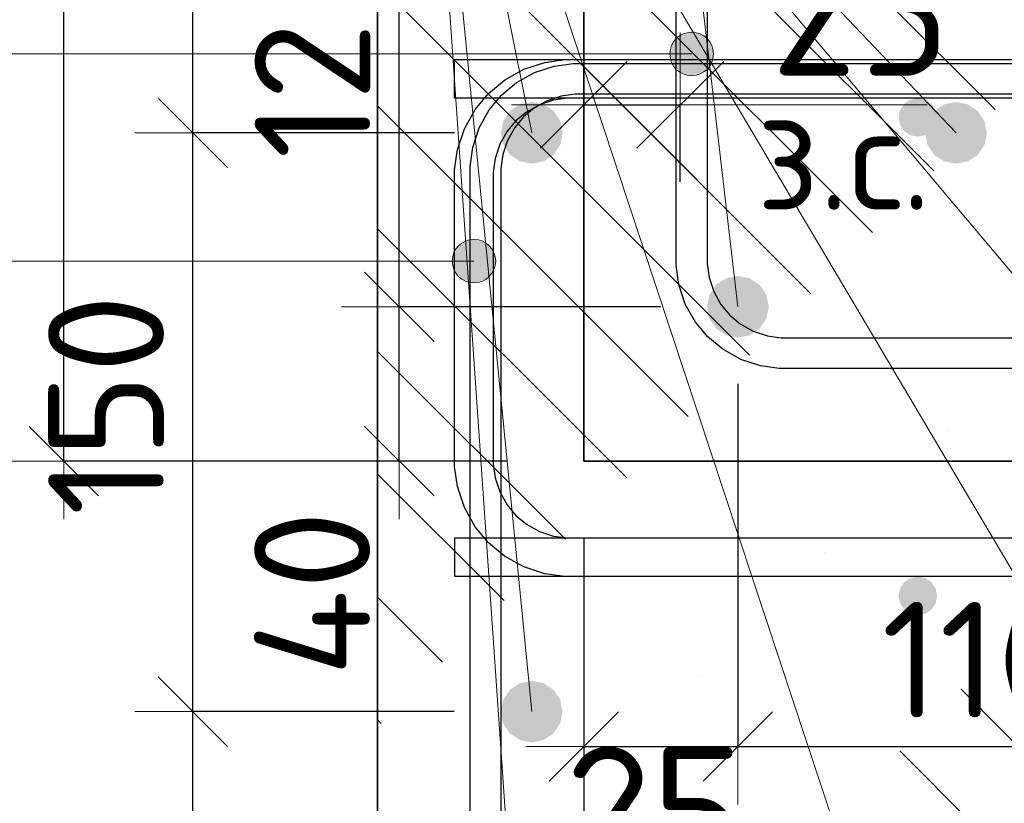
# Model space of a CAD drawing. Header units: metres. Extents: x -38 to 97, y -15 to 21.
# Tile 23 of 118: x 72.026 to 72.281, y 2.095 to 2.298. Entities that reach past the tile are written whole.
import ezdxf

# ---------------------------------------------------------------- set-up
doc = ezdxf.new("R2010")
doc.units = ezdxf.units.M
doc.header["$PDMODE"] = 65
for name, color, linetype, lineweight in [('XR$3$Арм.стержн. Хомут', 240, 'Continuous', 35), ('XR$3$Арм.стержн.горизонт. 1', 180, 'Continuous', 35), ('XR$3$Размерная линия (1)', 7, 'Continuous', 13), ('XR$3$Размерная линия_ общее', 7, 'Continuous', 13), ('XR$5$Арм. стержнями верхней зоны', 180, 'Continuous', 35), ('XR$5$Арм. стержнями нижней зоны', 180, 'Continuous', 35), ('XR$5$Арм.стержн. Арматура края', 96, 'Continuous', 35), ('XR$5$Арм.стержн. Хомут', 240, 'Continuous', 35), ('XR$5$Арм.стержн.горизонт. 1', 180, 'Continuous', 35), ('XR$5$Размерная линия (1)', 7, 'Continuous', 13), ('XR$5$Размерная линия_ общее', 7, 'Continuous', 13)]:
    doc.layers.add(name, color=color, linetype=linetype, lineweight=lineweight)
doc.styles.add('ISOCPEUR', font='txt')
doc.dimstyles.new('DIMSTYLE_11', dxfattribs={"dimtxt": 0.033, "dimasz": 0.0375, "dimexe": 0, "dimexo": 0, "dimgap": 0.0165, "dimtad": 2, "dimdec": 0, "dimlfac": 1000, "dimrnd": 1, "dimzin": 12, "dimdsep": 46, "dimtxsty": 'ISOCPEUR', "dimblk1": 'ALL_ML_STRICH', "dimblk2": 'ALL_ML_STRICH', "dimsah": 1, "dimcen": 0, "dimclrd": 7, "dimclre": 256, "dimclrt": 7, "dimadec": 0, "dimazin": 0, "dimtfac": 1, "dimtdec": 0, "dimtix": 1, "dimtmove": 2, "dimatfit": 3, "dimfxl": 0, "dimtvp": 1.2, "dimtzin": 0, "dimlwd": 0, "dimlwe": -3, "dimarcsym": 0})
doc.dimstyles.new('DIMSTYLE_23', dxfattribs={"dimtxt": 0.03, "dimasz": 0.03, "dimexe": 0, "dimexo": 0, "dimgap": 0.015, "dimtad": 2, "dimdec": 0, "dimlfac": 1000, "dimrnd": 5, "dimzin": 12, "dimdsep": 46, "dimtxsty": 'ISOCPEUR', "dimblk1": 'ALL_ML_STRICH', "dimblk2": 'ALL_ML_STRICH', "dimsah": 1, "dimcen": 0, "dimclrd": 7, "dimclre": 256, "dimclrt": 7, "dimadec": 0, "dimazin": 0, "dimtfac": 1, "dimtdec": 0, "dimtix": 1, "dimtmove": 2, "dimatfit": 3, "dimfxl": 0, "dimtvp": 1.2, "dimtzin": 0, "dimlwd": 0, "dimlwe": -3, "dimarcsym": 0})
doc.dimstyles.new('DIMSTYLE_24', dxfattribs={"dimtxt": 0.03, "dimasz": 0.03, "dimexe": 0, "dimexo": 0, "dimgap": 0.015, "dimtad": 2, "dimdec": 0, "dimlfac": 1000, "dimrnd": 5, "dimzin": 12, "dimdsep": 46, "dimtxsty": 'ISOCPEUR', "dimblk1": 'ALL_ML_STRICH', "dimblk2": 'ALL_ML_STRICH', "dimsah": 1, "dimcen": 0, "dimclrd": 7, "dimclre": 256, "dimclrt": 7, "dimadec": 0, "dimazin": 0, "dimtfac": 1, "dimtdec": 0, "dimtix": 1, "dimtmove": 2, "dimatfit": 3, "dimfxl": 0, "dimtzin": 0, "dimlwd": 0, "dimlwe": -3, "dimarcsym": 0})
doc.dimstyles.new('DIMSTYLE_32', dxfattribs={"dimtxt": 0.03, "dimasz": 0.03, "dimexe": 0, "dimexo": 0, "dimgap": 0.015, "dimtad": 0, "dimdec": 0, "dimlfac": 1000, "dimrnd": 5, "dimzin": 12, "dimdsep": 46, "dimtxsty": 'ISOCPEUR', "dimblk1": 'ALL_ML_STRICH', "dimblk2": 'ALL_ML_STRICH', "dimsah": 1, "dimcen": 0, "dimclrd": 7, "dimclre": 256, "dimclrt": 7, "dimadec": 0, "dimazin": 0, "dimtfac": 1, "dimtdec": 0, "dimtix": 1, "dimtmove": 2, "dimatfit": 3, "dimfxl": 0, "dimtvp": 1.2, "dimtzin": 0, "dimlwd": 0, "dimlwe": -3, "dimarcsym": 0})
pattern_1 = [(135, (0, 0), (-0.031819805, -0.031819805), [0.4, -0.05, 0, -0.05]), (135, (-0.01591, -0.01591), (-0.031819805, -0.031819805), [0.8, -0.1, 0.1, -0.1])]

# ---------------------------------------------------------------- blocks, each defined once
blk = doc.blocks.new('ALL_ML_STRICH')
at = {"color": 0, "linetype": 'ByBlock', "lineweight": -2}
for p, q in [((0, -0.5), (0, 0.5)), ((-0.3, -0.3), (0.3, 0.3)), ((-1, 0), (0.5, 0))]:
    blk.add_line(p, q, dxfattribs=at)
blk = doc.blocks.new('*D237')
at = {"layer": 'DEFPOINTS', "color": 7, "linetype": 'Continuous', "lineweight": 13, "transparency": 33554687}
for p in [(72.17211, 2.18403), (72.47211, 2.18403), (72.17211, 2.03505)]:
    blk.add_point(p, dxfattribs=at)
at = {"layer": 'XR$3$Размерная линия (1)', "color": 9, "linetype": 'Continuous', "lineweight": -2, "true_color": 0xc7c7c7, "transparency": 33554687}
for p, q in [((72.17211, 2.16403), (72.17211, 2.03505)), ((72.47211, 2.16403), (72.47211, 2.03505))]:
    blk.add_line(p, q, dxfattribs=at)
at = {"layer": 'XR$3$Размерная линия (1)', "color": 7, "linetype": 'Continuous', "lineweight": -2, "transparency": 33554687}
blk.add_line((72.17211, 2.03505), (72.47211, 2.03505), dxfattribs=at)
at = {"layer": 'XR$3$Размерная линия (1)', "color": 7, "linetype": 'Continuous', "lineweight": 13, "transparency": 33554687, "xscale": 0.03, "yscale": 0.03, "zscale": 0.03, "rotation": 180}
blk.add_blockref('ALL_ML_STRICH', (72.17211, 2.03505), dxfattribs=at)
at = {"layer": 'XR$3$Размерная линия (1)', "color": 7, "linetype": 'Continuous', "lineweight": 13, "transparency": 33554687, "xscale": 0.03, "yscale": 0.03, "zscale": 0.03}
blk.add_blockref('ALL_ML_STRICH', (72.47211, 2.03505), dxfattribs=at)
at = {"layer": 'XR$3$Размерная линия (1)', "color": 7, "linetype": 'Continuous', "lineweight": 13, "transparency": 33554687, "insert": (72.32361, 2.05755), "char_height": 0.03, "width": 0.09, "attachment_point": 5, "style": 'ISOCPEUR'}
blk.add_mtext('\\A1;{300}', dxfattribs=at)
blk = doc.blocks.new('*D238')
at = {"layer": 'DEFPOINTS', "color": 7, "linetype": 'Continuous', "lineweight": 13, "transparency": 33554687}
for p in [(72.21203, 2.22403), (72.17211, 2.18403), (72.17211, 2.11005)]:
    blk.add_point(p, dxfattribs=at)
at = {"layer": 'XR$3$Размерная линия (1)', "color": 9, "linetype": 'Continuous', "lineweight": -2, "true_color": 0xc7c7c7, "transparency": 33554687}
for p, q in [((72.21203, 2.20403), (72.21203, 2.11005)), ((72.17211, 2.16403), (72.17211, 2.11005))]:
    blk.add_line(p, q, dxfattribs=at)
at = {"layer": 'XR$3$Размерная линия (1)', "color": 7, "linetype": 'Continuous', "lineweight": -2, "transparency": 33554687}
blk.add_line((72.17211, 2.11005), (72.21203, 2.11005), dxfattribs=at)
at = {"layer": 'XR$3$Размерная линия (1)', "color": 7, "linetype": 'Continuous', "lineweight": 13, "transparency": 33554687, "xscale": 0.03, "yscale": 0.03, "zscale": 0.03, "rotation": 180}
blk.add_blockref('ALL_ML_STRICH', (72.17211, 2.11005), dxfattribs=at)
at = {"layer": 'XR$3$Размерная линия (1)', "color": 7, "linetype": 'Continuous', "lineweight": 13, "transparency": 33554687, "xscale": 0.03, "yscale": 0.03, "zscale": 0.03}
blk.add_blockref('ALL_ML_STRICH', (72.21203, 2.11005), dxfattribs=at)
at = {"layer": 'XR$3$Размерная линия (1)', "color": 7, "linetype": 'Continuous', "lineweight": 13, "transparency": 33554687, "insert": (72.2222, 2.06933), "char_height": 0.03, "width": 0.06, "attachment_point": 5, "style": 'ISOCPEUR'}
blk.add_mtext('\\A1;{40}', dxfattribs=at)
blk = doc.blocks.new('*D239')
at = {"layer": 'DEFPOINTS', "color": 7, "linetype": 'Continuous', "lineweight": 13, "transparency": 33554687}
for p in [(72.21203, 2.22403), (72.32203, 2.22403), (72.21203, 2.11005)]:
    blk.add_point(p, dxfattribs=at)
at = {"layer": 'XR$3$Размерная линия (1)', "color": 9, "linetype": 'Continuous', "lineweight": -2, "true_color": 0xc7c7c7, "transparency": 33554687}
for p, q in [((72.21203, 2.20403), (72.21203, 2.11005)), ((72.32203, 2.20403), (72.32203, 2.11005))]:
    blk.add_line(p, q, dxfattribs=at)
at = {"layer": 'XR$3$Размерная линия (1)', "color": 7, "linetype": 'Continuous', "lineweight": -2, "transparency": 33554687}
blk.add_line((72.21203, 2.11005), (72.32203, 2.11005), dxfattribs=at)
at = {"layer": 'XR$3$Размерная линия (1)', "color": 7, "linetype": 'Continuous', "lineweight": 13, "transparency": 33554687, "xscale": 0.03, "yscale": 0.03, "zscale": 0.03, "rotation": 180}
blk.add_blockref('ALL_ML_STRICH', (72.21203, 2.11005), dxfattribs=at)
at = {"layer": 'XR$3$Размерная линия (1)', "color": 7, "linetype": 'Continuous', "lineweight": 13, "transparency": 33554687, "xscale": 0.03, "yscale": 0.03, "zscale": 0.03}
blk.add_blockref('ALL_ML_STRICH', (72.32203, 2.11005), dxfattribs=at)
at = {"layer": 'XR$3$Размерная линия (1)', "color": 7, "linetype": 'Continuous', "lineweight": 13, "transparency": 33554687, "insert": (72.27453, 2.13255), "char_height": 0.03, "width": 0.09, "attachment_point": 5, "style": 'ISOCPEUR'}
blk.add_mtext('\\A1;{110}', dxfattribs=at)
blk = doc.blocks.new('*D242')
at = {"layer": 'DEFPOINTS', "color": 7, "linetype": 'Continuous', "lineweight": 13, "transparency": 33554687}
for p in [(72.17211, 2.2764), (72.17211, 2.24142), (72.19711, 2.23642)]:
    blk.add_point(p, dxfattribs=at)
at = {"layer": 'XR$3$Размерная линия_ общее', "color": 253, "linetype": 'Continuous', "lineweight": -2, "true_color": 0xa0a0a0, "transparency": 33554687}
for p, q in [((72.17211, 2.26142), (72.17211, 2.2764)), ((72.19711, 2.25642), (72.19711, 2.2764))]:
    blk.add_line(p, q, dxfattribs=at)
at = {"layer": 'XR$3$Размерная линия_ общее', "color": 7, "linetype": 'Continuous', "lineweight": -2, "transparency": 33554687}
blk.add_line((72.17211, 2.2764), (72.19711, 2.2764), dxfattribs=at)
at = {"layer": 'XR$3$Размерная линия_ общее', "color": 7, "linetype": 'Continuous', "lineweight": 13, "transparency": 33554687, "xscale": 0.0375, "yscale": 0.0375, "zscale": 0.0375, "rotation": 180}
blk.add_blockref('ALL_ML_STRICH', (72.17211, 2.2764), dxfattribs=at)
at = {"layer": 'XR$3$Размерная линия_ общее', "color": 7, "linetype": 'Continuous', "lineweight": 13, "transparency": 33554687, "xscale": 0.0375, "yscale": 0.0375, "zscale": 0.0375}
blk.add_blockref('ALL_ML_STRICH', (72.19711, 2.2764), dxfattribs=at)
at = {"layer": 'XR$3$Размерная линия_ общее', "color": 7, "linetype": 'Continuous', "lineweight": 13, "transparency": 33554687, "insert": (72.24383, 2.3004), "char_height": 0.033, "width": 0.066, "attachment_point": 5, "style": 'ISOCPEUR'}
blk.add_mtext('\\A1;{25}', dxfattribs=at)
at = {"layer": 'XR$3$Размерная линия_ общее', "color": 7, "linetype": 'Continuous', "lineweight": 13, "transparency": 33554687, "insert": (72.21688, 2.27619), "char_height": 0.027, "width": 0.00135, "attachment_point": 1, "line_spacing_factor": 0.60241, "style": 'ISOCPEUR'}
blk.add_mtext('з.с.', dxfattribs=at)
blk = doc.blocks.new('*D243')
at = {"layer": 'DEFPOINTS', "color": 7, "linetype": 'Continuous', "lineweight": 13, "transparency": 33554687}
for p in [(72.21203, 2.22403), (72.12431, 2.18403), (72.17211, 2.18403)]:
    blk.add_point(p, dxfattribs=at)
at = {"layer": 'XR$3$Размерная линия (1)', "color": 9, "linetype": 'Continuous', "lineweight": -2, "true_color": 0xc7c7c7, "transparency": 33554687}
for p, q in [((72.19203, 2.22403), (72.12431, 2.22403)), ((72.15211, 2.18403), (72.12431, 2.18403))]:
    blk.add_line(p, q, dxfattribs=at)
at = {"layer": 'XR$3$Размерная линия (1)', "color": 7, "linetype": 'Continuous', "lineweight": -2, "transparency": 33554687}
blk.add_line((72.12431, 2.18403), (72.12431, 2.22403), dxfattribs=at)
at = {"layer": 'XR$3$Размерная линия (1)', "color": 7, "linetype": 'Continuous', "lineweight": 13, "transparency": 33554687, "xscale": 0.03, "yscale": 0.03, "zscale": 0.03}
for p, rotation in [((72.12431, 2.22403), 90), ((72.12431, 2.18403), 270)]:
    blk.add_blockref('ALL_ML_STRICH', p, dxfattribs=dict(at, rotation=rotation))
at = {"layer": 'XR$3$Размерная линия (1)', "color": 7, "linetype": 'Continuous', "lineweight": 13, "transparency": 33554687, "insert": (72.10172, 2.14972), "char_height": 0.03, "width": 0.06, "attachment_point": 5, "rotation": 90, "style": 'ISOCPEUR'}
blk.add_mtext('\\A1;{40}', dxfattribs=at)
blk = doc.blocks.new('*D244')
at = {"layer": 'DEFPOINTS', "color": 7, "linetype": 'Continuous', "lineweight": 13, "transparency": 33554687}
for p in [(72.21203, 2.34903), (72.12431, 2.22403), (72.21203, 2.22403)]:
    blk.add_point(p, dxfattribs=at)
at = {"layer": 'XR$3$Размерная линия (1)', "color": 9, "linetype": 'Continuous', "lineweight": -2, "true_color": 0xc7c7c7, "transparency": 33554687}
for p, q in [((72.19203, 2.34903), (72.12431, 2.34903)), ((72.19203, 2.22403), (72.12431, 2.22403))]:
    blk.add_line(p, q, dxfattribs=at)
at = {"layer": 'XR$3$Размерная линия (1)', "color": 7, "linetype": 'Continuous', "lineweight": -2, "transparency": 33554687}
blk.add_line((72.12431, 2.22403), (72.12431, 2.34903), dxfattribs=at)
at = {"layer": 'XR$3$Размерная линия (1)', "color": 7, "linetype": 'Continuous', "lineweight": 13, "transparency": 33554687, "xscale": 0.03, "yscale": 0.03, "zscale": 0.03}
for p, rotation in [((72.12431, 2.34903), 90), ((72.12431, 2.22403), 270)]:
    blk.add_blockref('ALL_ML_STRICH', p, dxfattribs=dict(at, rotation=rotation))
at = {"layer": 'XR$3$Размерная линия (1)', "color": 7, "linetype": 'Continuous', "lineweight": 13, "transparency": 33554687, "insert": (72.10181, 2.29103), "char_height": 0.03, "width": 0.09, "attachment_point": 5, "rotation": 90, "style": 'ISOCPEUR'}
blk.add_mtext('\\A1;{125}', dxfattribs=at)
blk = doc.blocks.new('*D247')
at = {"layer": 'DEFPOINTS', "color": 7, "linetype": 'Continuous', "lineweight": 13, "transparency": 33554687}
for p in [(72.17211, 2.54403), (72.03736, 2.18403), (72.17211, 2.18403)]:
    blk.add_point(p, dxfattribs=at)
at = {"layer": 'XR$3$Размерная линия (1)', "color": 9, "linetype": 'Continuous', "lineweight": -2, "true_color": 0xc7c7c7, "transparency": 33554687}
for p, q in [((72.15211, 2.54403), (72.03736, 2.54403)), ((72.15211, 2.18403), (72.03736, 2.18403))]:
    blk.add_line(p, q, dxfattribs=at)
at = {"layer": 'XR$3$Размерная линия (1)', "color": 7, "linetype": 'Continuous', "lineweight": -2, "transparency": 33554687}
blk.add_line((72.03736, 2.18403), (72.03736, 2.54403), dxfattribs=at)
at = {"layer": 'XR$3$Размерная линия (1)', "color": 7, "linetype": 'Continuous', "lineweight": 13, "transparency": 33554687, "xscale": 0.03, "yscale": 0.03, "zscale": 0.03}
for p, rotation in [((72.03736, 2.54403), 90), ((72.03736, 2.18403), 270)]:
    blk.add_blockref('ALL_ML_STRICH', p, dxfattribs=dict(at, rotation=rotation))
at = {"layer": 'XR$3$Размерная линия (1)', "color": 7, "linetype": 'Continuous', "lineweight": 13, "transparency": 33554687, "insert": (72.01486, 2.36553), "char_height": 0.03, "width": 0.09, "attachment_point": 5, "rotation": 90, "style": 'ISOCPEUR'}
blk.add_mtext('\\A1;{360}', dxfattribs=at)
blk = doc.blocks.new('*D603')
at = {"layer": 'DEFPOINTS', "color": 7, "linetype": 'Continuous', "lineweight": 13, "transparency": 33554687}
for p in [(72.11861, 2.31411), (71.98386, 1.95411), (72.11861, 1.95411)]:
    blk.add_point(p, dxfattribs=at)
at = {"layer": 'XR$5$Размерная линия (1)', "color": 9, "linetype": 'Continuous', "lineweight": -2, "true_color": 0xc7c7c7, "transparency": 33554687}
for p, q in [((72.09861, 2.31411), (71.98386, 2.31411)), ((72.09861, 1.95411), (71.98386, 1.95411))]:
    blk.add_line(p, q, dxfattribs=at)
at = {"layer": 'XR$5$Размерная линия (1)', "color": 7, "linetype": 'Continuous', "lineweight": -2, "transparency": 33554687}
blk.add_line((71.98386, 1.95411), (71.98386, 2.31411), dxfattribs=at)
at = {"layer": 'XR$5$Размерная линия (1)', "color": 7, "linetype": 'Continuous', "lineweight": 13, "transparency": 33554687, "xscale": 0.03, "yscale": 0.03, "zscale": 0.03}
for p, rotation in [((71.98386, 2.31411), 90), ((71.98386, 1.95411), 270)]:
    blk.add_blockref('ALL_ML_STRICH', p, dxfattribs=dict(at, rotation=rotation))
at = {"layer": 'XR$5$Размерная линия (1)', "color": 7, "linetype": 'Continuous', "lineweight": 13, "transparency": 33554687, "insert": (71.96136, 2.13561), "char_height": 0.03, "width": 0.09, "attachment_point": 5, "rotation": 90, "style": 'ISOCPEUR'}
blk.add_mtext('\\A1;{360}', dxfattribs=at)
blk = doc.blocks.new('*D604')
at = {"layer": 'DEFPOINTS', "color": 7, "linetype": 'Continuous', "lineweight": 13, "transparency": 33554687}
for p in [(72.11868, 2.0695), (72.11868, 2.03451), (72.14368, 2.02951)]:
    blk.add_point(p, dxfattribs=at)
at = {"layer": 'XR$5$Размерная линия_ общее', "color": 253, "linetype": 'Continuous', "lineweight": -2, "true_color": 0xa0a0a0, "transparency": 33554687}
for p, q in [((72.11868, 2.05451), (72.11868, 2.0695)), ((72.14368, 2.04951), (72.14368, 2.0695))]:
    blk.add_line(p, q, dxfattribs=at)
at = {"layer": 'XR$5$Размерная линия_ общее', "color": 7, "linetype": 'Continuous', "lineweight": -2, "transparency": 33554687}
blk.add_line((72.11868, 2.0695), (72.14368, 2.0695), dxfattribs=at)
at = {"layer": 'XR$5$Размерная линия_ общее', "color": 7, "linetype": 'Continuous', "lineweight": 13, "transparency": 33554687, "xscale": 0.0375, "yscale": 0.0375, "zscale": 0.0375, "rotation": 180}
blk.add_blockref('ALL_ML_STRICH', (72.11868, 2.0695), dxfattribs=at)
at = {"layer": 'XR$5$Размерная линия_ общее', "color": 7, "linetype": 'Continuous', "lineweight": 13, "transparency": 33554687, "xscale": 0.0375, "yscale": 0.0375, "zscale": 0.0375}
blk.add_blockref('ALL_ML_STRICH', (72.14368, 2.0695), dxfattribs=at)
at = {"layer": 'XR$5$Размерная линия_ общее', "color": 7, "linetype": 'Continuous', "lineweight": 13, "transparency": 33554687, "insert": (72.19041, 2.0935), "char_height": 0.033, "width": 0.066, "attachment_point": 5, "style": 'ISOCPEUR'}
blk.add_mtext('\\A1;{25}', dxfattribs=at)
at = {"layer": 'XR$5$Размерная линия_ общее', "color": 7, "linetype": 'Continuous', "lineweight": 13, "transparency": 33554687, "insert": (72.16346, 2.06929), "char_height": 0.027, "width": 0.00135, "attachment_point": 1, "line_spacing_factor": 0.60241, "style": 'ISOCPEUR'}
blk.add_mtext('з.с.', dxfattribs=at)
blk = doc.blocks.new('*D637')
at = {"layer": 'DEFPOINTS', "color": 7, "linetype": 'Continuous', "lineweight": 13, "transparency": 33554687}
for p in [(72.15853, 2.11911), (72.07081, 1.99411), (72.15853, 1.99411)]:
    blk.add_point(p, dxfattribs=at)
at = {"layer": 'XR$5$Размерная линия (1)', "color": 9, "linetype": 'Continuous', "lineweight": -2, "true_color": 0xc7c7c7, "transparency": 33554687}
for p, q in [((72.13853, 2.11911), (72.07081, 2.11911)), ((72.13853, 1.99411), (72.07081, 1.99411))]:
    blk.add_line(p, q, dxfattribs=at)
at = {"layer": 'XR$5$Размерная линия (1)', "color": 7, "linetype": 'Continuous', "lineweight": -2, "transparency": 33554687}
blk.add_line((72.07081, 1.99411), (72.07081, 2.11911), dxfattribs=at)
at = {"layer": 'XR$5$Размерная линия (1)', "color": 7, "linetype": 'Continuous', "lineweight": 13, "transparency": 33554687, "xscale": 0.03, "yscale": 0.03, "zscale": 0.03}
for p, rotation in [((72.07081, 2.11911), 90), ((72.07081, 1.99411), 270)]:
    blk.add_blockref('ALL_ML_STRICH', p, dxfattribs=dict(at, rotation=rotation))
at = {"layer": 'XR$5$Размерная линия (1)', "color": 7, "linetype": 'Continuous', "lineweight": 13, "transparency": 33554687, "insert": (72.04831, 2.06111), "char_height": 0.03, "width": 0.09, "attachment_point": 5, "rotation": 90, "style": 'ISOCPEUR'}
blk.add_mtext('\\A1;{125}', dxfattribs=at)
blk = doc.blocks.new('*D638')
at = {"layer": 'DEFPOINTS', "color": 7, "linetype": 'Continuous', "lineweight": 13, "transparency": 33554687}
for p in [(72.15864, 2.26911), (72.07081, 2.11911), (72.15853, 2.11911)]:
    blk.add_point(p, dxfattribs=at)
at = {"layer": 'XR$5$Размерная линия (1)', "color": 9, "linetype": 'Continuous', "lineweight": -2, "true_color": 0xc7c7c7, "transparency": 33554687}
for p, q in [((72.13864, 2.26911), (72.07081, 2.26911)), ((72.13853, 2.11911), (72.07081, 2.11911))]:
    blk.add_line(p, q, dxfattribs=at)
at = {"layer": 'XR$5$Размерная линия (1)', "color": 7, "linetype": 'Continuous', "lineweight": -2, "transparency": 33554687}
blk.add_line((72.07081, 2.11911), (72.07081, 2.26911), dxfattribs=at)
at = {"layer": 'XR$5$Размерная линия (1)', "color": 7, "linetype": 'Continuous', "lineweight": 13, "transparency": 33554687, "xscale": 0.03, "yscale": 0.03, "zscale": 0.03}
for p, rotation in [((72.07081, 2.26911), 90), ((72.07081, 2.11911), 270)]:
    blk.add_blockref('ALL_ML_STRICH', p, dxfattribs=dict(at, rotation=rotation))
at = {"layer": 'XR$5$Размерная линия (1)', "color": 7, "linetype": 'Continuous', "lineweight": 13, "transparency": 33554687, "insert": (72.04831, 2.19861), "char_height": 0.03, "width": 0.09, "attachment_point": 5, "rotation": 90, "style": 'ISOCPEUR'}
blk.add_mtext('\\A1;{150}', dxfattribs=at)
blk = doc.blocks.new('*D639')
at = {"layer": 'DEFPOINTS', "color": 7, "linetype": 'Continuous', "lineweight": 13, "transparency": 33554687}
for p in [(72.11861, 2.31411), (72.07081, 2.26911), (72.15864, 2.26911)]:
    blk.add_point(p, dxfattribs=at)
at = {"layer": 'XR$5$Размерная линия (1)', "color": 9, "linetype": 'Continuous', "lineweight": -2, "true_color": 0xc7c7c7, "transparency": 33554687}
for p, q in [((72.09861, 2.31411), (72.07081, 2.31411)), ((72.13864, 2.26911), (72.07081, 2.26911))]:
    blk.add_line(p, q, dxfattribs=at)
at = {"layer": 'XR$5$Размерная линия (1)', "color": 7, "linetype": 'Continuous', "lineweight": -2, "transparency": 33554687}
blk.add_line((72.07081, 2.26911), (72.07081, 2.31411), dxfattribs=at)
at = {"layer": 'XR$5$Размерная линия (1)', "color": 7, "linetype": 'Continuous', "lineweight": 13, "transparency": 33554687, "xscale": 0.03, "yscale": 0.03, "zscale": 0.03}
for p, rotation in [((72.07081, 2.31411), 90), ((72.07081, 2.26911), 270)]:
    blk.add_blockref('ALL_ML_STRICH', p, dxfattribs=dict(at, rotation=rotation))
at = {"layer": 'XR$5$Размерная линия (1)', "color": 7, "linetype": 'Continuous', "lineweight": 13, "transparency": 33554687, "insert": (72.04807, 2.34984), "char_height": 0.03, "width": 0.06, "attachment_point": 5, "rotation": 90, "style": 'ISOCPEUR'}
blk.add_mtext('\\A1;{45}', dxfattribs=at)

msp = doc.modelspace()

# ---------------------------------------------------------------- hatches: boundary and pattern name
at = {"linetype": 'Continuous', "lineweight": 13, "transparency": 33554687}
h = msp.add_hatch(dxfattribs=at)
h.set_pattern_fill('__________540', scale=0.015, style=0, pattern_type=2)
h.set_pattern_definition(pattern_1)
h.paths.add_polyline_path([(72.47211, 2.54403), (72.17211, 2.54403), (72.17211, 2.18403), (72.47211, 2.18403)], flags=0)
h = msp.add_hatch(dxfattribs=at)
h.set_pattern_fill('__________540', scale=0.015, style=0, pattern_type=2)
h.set_pattern_definition(pattern_1)
h.paths.add_polyline_path([(72.11868, 2.31411), (72.11868, 2.11411), (72.59928, 2.11411), (72.59928, 2.31411)], flags=0)
h = msp.add_hatch(dxfattribs=at)
h.set_pattern_fill('__________540', scale=0.015, style=0, pattern_type=2)
h.set_pattern_definition(pattern_1)
h.paths.add_polyline_path([(72.41868, 2.11411), (72.11868, 2.11411), (72.11868, 1.95411), (72.41868, 1.95411)], flags=0)
at = {"layer": 'XR$3$Арм.стержн. Хомут', "linetype": 'Continuous', "lineweight": 13, "transparency": 33554687}
for points in [[(72.19523, 2.29237), (72.19726, 2.28472), (72.19726, 2.2944)], [(72.19726, 2.2944), (72.20007, 2.28393), (72.20007, 2.29518)], [(72.19726, 2.2944), (72.19726, 2.28472), (72.20007, 2.28393)], [(72.20007, 2.29518), (72.20007, 2.28393), (72.20288, 2.28472)], [(72.20007, 2.29518), (72.20288, 2.28472), (72.20288, 2.2944)], [(72.20288, 2.2944), (72.20288, 2.28472), (72.20491, 2.28675)], [(72.20288, 2.2944), (72.20491, 2.28675), (72.20491, 2.29237)], [(72.19523, 2.28675), (72.19523, 2.29237), (72.19445, 2.28956)], [(72.19523, 2.29237), (72.19523, 2.28675), (72.19726, 2.28472)], [(72.20491, 2.29237), (72.20491, 2.28675), (72.2057, 2.28956)]]:
    msp.add_hatch(color=7, dxfattribs=at).paths.add_polyline_path(points)
at = {"layer": 'XR$3$Арм.стержн.горизонт. 1', "linetype": 'Continuous', "lineweight": 50, "transparency": 33554687}
msp.add_hatch(color=7, dxfattribs=at).paths.add_polyline_path([(72.22003, 2.22403), (72.21942, 2.2271), (72.21769, 2.22969), (72.21509, 2.23142), (72.21203, 2.23203), (72.20897, 2.23142), (72.20638, 2.22969), (72.20464, 2.2271), (72.20403, 2.22403), (72.20464, 2.22097), (72.20638, 2.21838), (72.20897, 2.21664), (72.21203, 2.21603), (72.21509, 2.21664), (72.21769, 2.21838), (72.21942, 2.22097)])
at = {"layer": 'XR$5$Арм. стержнями верхней зоны', "linetype": 'Continuous', "lineweight": 50, "transparency": 33554687}
msp.add_hatch(color=4, dxfattribs=at).paths.add_polyline_path([(72.26368, 2.27311), (72.2633, 2.27502), (72.26222, 2.27665), (72.2606, 2.27773), (72.25868, 2.27811), (72.25677, 2.27773), (72.25515, 2.27665), (72.25406, 2.27502), (72.25368, 2.27311), (72.25406, 2.2712), (72.25515, 2.26958), (72.25677, 2.26849), (72.25868, 2.26811), (72.2606, 2.26849), (72.26222, 2.26958), (72.2633, 2.2712)])
at = {"layer": 'XR$5$Арм. стержнями нижней зоны', "linetype": 'Continuous', "lineweight": 50, "transparency": 33554687}
msp.add_hatch(color=4, dxfattribs=at).paths.add_polyline_path([(72.26368, 2.14911), (72.2633, 2.15102), (72.26222, 2.15265), (72.2606, 2.15373), (72.25868, 2.15411), (72.25677, 2.15373), (72.25515, 2.15265), (72.25406, 2.15102), (72.25368, 2.14911), (72.25406, 2.1472), (72.25515, 2.14558), (72.25677, 2.14449), (72.25868, 2.14411), (72.2606, 2.14449), (72.26222, 2.14558), (72.2633, 2.1472)])
at = {"layer": 'XR$5$Арм.стержн. Арматура края', "linetype": 'Continuous', "lineweight": 13, "transparency": 33554687}
for points in [[(72.13881, 2.2387), (72.14083, 2.23105), (72.14083, 2.24072)], [(72.13881, 2.2387), (72.14083, 2.23105), (72.14083, 2.24072)], [(72.14083, 2.24072), (72.14365, 2.23026), (72.14365, 2.24151)], [(72.14083, 2.24072), (72.14365, 2.23026), (72.14365, 2.24151)], [(72.14083, 2.24072), (72.14083, 2.23105), (72.14365, 2.23026)], [(72.14083, 2.24072), (72.14083, 2.23105), (72.14365, 2.23026)], [(72.14365, 2.24151), (72.14365, 2.23026), (72.14646, 2.23105)], [(72.14365, 2.24151), (72.14646, 2.23105), (72.14646, 2.24072)], [(72.14365, 2.24151), (72.14365, 2.23026), (72.14646, 2.23105)], [(72.14365, 2.24151), (72.14646, 2.23105), (72.14646, 2.24072)], [(72.14646, 2.24072), (72.14646, 2.23105), (72.14848, 2.23307)], [(72.14646, 2.24072), (72.14848, 2.23307), (72.14848, 2.2387)], [(72.14646, 2.24072), (72.14646, 2.23105), (72.14848, 2.23307)], [(72.14646, 2.24072), (72.14848, 2.23307), (72.14848, 2.2387)], [(72.13881, 2.23307), (72.13881, 2.2387), (72.13802, 2.23588)], [(72.13881, 2.23307), (72.13881, 2.2387), (72.13802, 2.23588)], [(72.13881, 2.2387), (72.13881, 2.23307), (72.14083, 2.23105)], [(72.13881, 2.2387), (72.13881, 2.23307), (72.14083, 2.23105)], [(72.14848, 2.2387), (72.14848, 2.23307), (72.14927, 2.23588)], [(72.14848, 2.2387), (72.14848, 2.23307), (72.14927, 2.23588)]]:
    msp.add_hatch(color=7, dxfattribs=at).paths.add_polyline_path(points)
at = {"layer": 'XR$5$Арм.стержн.горизонт. 1', "linetype": 'Continuous', "lineweight": 50, "transparency": 33554687}
for points in [[(72.16664, 2.26911), (72.16604, 2.27217), (72.1643, 2.27477), (72.16171, 2.2765), (72.15864, 2.27711), (72.15558, 2.2765), (72.15299, 2.27477), (72.15125, 2.27217), (72.15064, 2.26911), (72.15125, 2.26605), (72.15299, 2.26345), (72.15558, 2.26172), (72.15864, 2.26111), (72.16171, 2.26172), (72.1643, 2.26345), (72.16604, 2.26605)], [(72.27657, 2.26911), (72.27596, 2.27217), (72.27423, 2.27477), (72.27163, 2.2765), (72.26857, 2.27711), (72.26551, 2.2765), (72.26291, 2.27477), (72.26118, 2.27217), (72.26057, 2.26911), (72.26118, 2.26605), (72.26291, 2.26345), (72.26551, 2.26172), (72.26857, 2.26111), (72.27163, 2.26172), (72.27423, 2.26345), (72.27596, 2.26605)], [(72.16661, 2.11911), (72.166, 2.12217), (72.16426, 2.12477), (72.16167, 2.1265), (72.15861, 2.12711), (72.15555, 2.1265), (72.15295, 2.12477), (72.15122, 2.12217), (72.15061, 2.11911), (72.15122, 2.11605), (72.15295, 2.11345), (72.15555, 2.11172), (72.15861, 2.11111), (72.16167, 2.11172), (72.16426, 2.11345), (72.166, 2.11605)]]:
    msp.add_hatch(color=7, dxfattribs=at).paths.add_polyline_path(points)

# ---------------------------------------------------------------- linework, layer by layer
at = {"color": 7, "linetype": 'Continuous', "lineweight": 35, "transparency": 33554687}
for p, q in [((72.17211, 2.54403), (72.17211, 2.18403)), ((72.11868, 2.31411), (72.11868, 2.11411)), ((72.17211, 2.18403), (72.47211, 2.18403)), ((72.11868, 2.11411), (72.11868, 1.95411))]:
    msp.add_line(p, q, dxfattribs=at)
at = {"color": 7, "linetype": 'Continuous', "lineweight": 13, "transparency": 33554687}
msp.add_line((72.19711, 2.2764), (72.26111, 2.2764), dxfattribs=at)
at = {"layer": 'XR$3$Арм.стержн. Хомут', "color": 7, "linetype": 'Continuous', "lineweight": 13, "transparency": 33554687}
for p, q in [((72.20007, 2.29518), (72.20007, 2.29518)), ((71.74558, 2.28956), (72.03758, 2.28956)), ((72.03758, 2.28956), (72.20007, 2.28956)), ((72.19445, 2.28956), (72.19445, 2.28956)), ((72.2057, 2.28956), (72.2057, 2.28956)), ((72.20007, 2.28393), (72.20007, 2.28393))]:
    msp.add_line(p, q, dxfattribs=at)
at = {"layer": 'XR$3$Арм.стержн. Хомут', "color": 40, "linetype": 'Continuous', "lineweight": 25, "transparency": 33554687}
for points in [[(72.42143, 2.20803), (72.22275, 2.20803), (72.21787, 2.20871), (72.21279, 2.21039), (72.20811, 2.21301), (72.20426, 2.21622), (72.20104, 2.22007), (72.19842, 2.22475), (72.19675, 2.22983), (72.19607, 2.23471), (72.19607, 2.49136)], [(72.42143, 2.20803), (72.22275, 2.20803), (72.21787, 2.20871), (72.21279, 2.21039), (72.20811, 2.21301), (72.20426, 2.21622), (72.20104, 2.22007), (72.19842, 2.22475), (72.19675, 2.22983), (72.19607, 2.23471), (72.19607, 2.49136)], [(72.20407, 2.4908), (72.20407, 2.23526), (72.20457, 2.23165), (72.20578, 2.22799), (72.20766, 2.22463), (72.20994, 2.2219), (72.21267, 2.21962), (72.21602, 2.21774), (72.21969, 2.21654), (72.2233, 2.21603), (72.42088, 2.21603)], [(72.20407, 2.4908), (72.20407, 2.23526), (72.20457, 2.23165), (72.20578, 2.22799), (72.20766, 2.22463), (72.20994, 2.2219), (72.21267, 2.21962), (72.21602, 2.21774), (72.21969, 2.21654), (72.2233, 2.21603), (72.42088, 2.21603)]]:
    msp.add_lwpolyline(points, dxfattribs=at)
at = {"layer": 'XR$3$Арм.стержн. Хомут', "color": 7, "linetype": 'Continuous', "lineweight": 13, "transparency": 33554687}
msp.add_circle((72.20007, 2.28956), 0.00563, dxfattribs=at)
at = {"layer": 'XR$3$Арм.стержн.горизонт. 1', "color": 7, "linetype": 'Continuous', "lineweight": 13, "transparency": 33554687}
msp.add_line((72.16184, 2.65643), (72.21203, 2.22403), dxfattribs=at)
at = {"layer": 'XR$5$Арм. стержнями верхней зоны', "color": 4, "linetype": 'Continuous', "lineweight": 25, "transparency": 33554687}
msp.add_lwpolyline([(72.13865, 2.28811), (72.60428, 2.28811), (72.60428, 2.27811), (72.13865, 2.27811), (72.13865, 2.28811)], dxfattribs=at)
at = {"layer": 'XR$5$Арм. стержнями нижней зоны', "color": 4, "linetype": 'Continuous', "lineweight": 25, "transparency": 33554687}
msp.add_lwpolyline([(72.13866, 2.16411), (72.60428, 2.16411), (72.60428, 2.15411), (72.13866, 2.15411), (72.13866, 2.16411)], dxfattribs=at)
at = {"layer": 'XR$5$Арм.стержн. Арматура края', "color": 7, "linetype": 'Continuous', "lineweight": 13, "transparency": 33554687}
for p, q in [((72.14365, 2.24151), (72.14365, 2.24151)), ((72.14365, 2.24151), (72.14365, 2.24151)), ((72.02085, 2.23588), (72.14365, 2.23588)), ((72.02085, 2.23588), (72.14365, 2.23588)), ((72.13802, 2.23588), (72.13802, 2.23588)), ((72.13802, 2.23588), (72.13802, 2.23588)), ((72.14927, 2.23588), (72.14927, 2.23588)), ((72.14927, 2.23588), (72.14927, 2.23588)), ((72.14365, 2.23026), (72.14365, 2.23026)), ((72.14365, 2.23026), (72.14365, 2.23026))]:
    msp.add_line(p, q, dxfattribs=at)
at = {"layer": 'XR$5$Арм.стержн. Арматура края', "color": 4, "linetype": 'Continuous', "lineweight": 25, "transparency": 33554687}
for points in [[(72.60428, 2.15411), (72.16721, 2.15411), (72.16199, 2.15484), (72.15656, 2.15663), (72.15155, 2.15944), (72.14742, 2.16288), (72.14397, 2.16701), (72.14116, 2.17202), (72.13937, 2.17746), (72.13865, 2.18268), (72.13865, 2.25955), (72.13937, 2.26476), (72.14116, 2.2702), (72.14397, 2.27521), (72.14742, 2.27934), (72.15155, 2.28279), (72.15656, 2.28559), (72.16199, 2.28739), (72.16721, 2.28811), (72.60428, 2.28811)], [(72.60428, 2.15411), (72.16721, 2.15411), (72.16199, 2.15484), (72.15656, 2.15663), (72.15155, 2.15944), (72.14742, 2.16288), (72.14397, 2.16701), (72.14116, 2.17202), (72.13937, 2.17746), (72.13865, 2.18268), (72.13865, 2.25955), (72.13937, 2.26476), (72.14116, 2.2702), (72.14397, 2.27521), (72.14742, 2.27934), (72.15155, 2.28279), (72.15656, 2.28559), (72.16199, 2.28739), (72.16721, 2.28811), (72.60428, 2.28811)], [(72.60428, 2.27811), (72.1679, 2.27811), (72.16427, 2.27761), (72.1606, 2.2764), (72.15724, 2.27452), (72.15452, 2.27224), (72.15224, 2.26951), (72.15036, 2.26616), (72.14915, 2.26249), (72.14865, 2.25885), (72.14865, 2.18337), (72.14915, 2.17973), (72.15036, 2.17607), (72.15224, 2.17271), (72.15452, 2.16998), (72.15724, 2.16771), (72.1606, 2.16583), (72.16427, 2.16462), (72.1679, 2.16411), (72.60428, 2.16411)], [(72.60428, 2.27811), (72.1679, 2.27811), (72.16427, 2.27761), (72.1606, 2.2764), (72.15724, 2.27452), (72.15452, 2.27224), (72.15224, 2.26951), (72.15036, 2.26616), (72.14915, 2.26249), (72.14865, 2.25885), (72.14865, 2.18337), (72.14915, 2.17973), (72.15036, 2.17607), (72.15224, 2.17271), (72.15452, 2.16998), (72.15724, 2.16771), (72.1606, 2.16583), (72.16427, 2.16462), (72.1679, 2.16411), (72.60428, 2.16411)]]:
    msp.add_lwpolyline(points, dxfattribs=at)
at = {"layer": 'XR$5$Арм.стержн. Арматура края', "color": 7, "linetype": 'Continuous', "lineweight": 13, "transparency": 33554687}
msp.add_circle((72.14365, 2.23588), 0.00563, dxfattribs=at)
msp.add_circle((72.14365, 2.23588), 0.00563, dxfattribs=at)
at = {"layer": 'XR$5$Арм.стержн. Хомут', "color": 40, "linetype": 'Continuous', "lineweight": 25, "transparency": 33554687}
for points in [[(72.14264, 2.00479), (72.14264, 2.26043), (72.14332, 2.26531), (72.145, 2.27039), (72.14762, 2.27507), (72.15083, 2.27892), (72.15469, 2.28214), (72.15936, 2.28476), (72.16444, 2.28643), (72.16932, 2.28711), (72.36801, 2.28711), (72.37289, 2.28643), (72.37797, 2.28476), (72.38264, 2.28214), (72.38649, 2.27892), (72.38971, 2.27507), (72.39233, 2.27039), (72.394, 2.26531), (72.39468, 2.26043), (72.39468, 2.00479)], [(72.14264, 2.00479), (72.14264, 2.26043), (72.14332, 2.26531), (72.145, 2.27039), (72.14762, 2.27507), (72.15083, 2.27892), (72.15469, 2.28214), (72.15936, 2.28476), (72.16444, 2.28643), (72.16932, 2.28711), (72.36801, 2.28711), (72.37289, 2.28643), (72.37797, 2.28476), (72.38264, 2.28214), (72.38649, 2.27892), (72.38971, 2.27507), (72.39233, 2.27039), (72.394, 2.26531), (72.39468, 2.26043), (72.39468, 2.00479)], [(72.38668, 2.00534), (72.38668, 2.25988), (72.38618, 2.2635), (72.38497, 2.26716), (72.38309, 2.27051), (72.38081, 2.27324), (72.37808, 2.27552), (72.37473, 2.2774), (72.37107, 2.27861), (72.36745, 2.27911), (72.16988, 2.27911), (72.16626, 2.27861), (72.1626, 2.2774), (72.15924, 2.27552), (72.15651, 2.27324), (72.15423, 2.27051), (72.15236, 2.26716), (72.15115, 2.2635), (72.15064, 2.25988), (72.15064, 2.00534)], [(72.38668, 2.00534), (72.38668, 2.25988), (72.38618, 2.2635), (72.38497, 2.26716), (72.38309, 2.27051), (72.38081, 2.27324), (72.37808, 2.27552), (72.37473, 2.2774), (72.37107, 2.27861), (72.36745, 2.27911), (72.16988, 2.27911), (72.16626, 2.27861), (72.1626, 2.2774), (72.15924, 2.27552), (72.15651, 2.27324), (72.15423, 2.27051), (72.15236, 2.26716), (72.15115, 2.2635), (72.15064, 2.25988), (72.15064, 2.00534)]]:
    msp.add_lwpolyline(points, dxfattribs=at)
at = {"layer": 'XR$5$Арм.стержн.горизонт. 1', "color": 7, "linetype": 'Continuous', "lineweight": 13, "transparency": 33554687}
for q in [(72.26861, 1.99411), (72.15864, 2.26911), (72.15861, 2.11911), (72.37868, 1.99411), (72.37868, 2.11911), (72.15861, 1.99411), (72.26857, 2.26911)]:
    msp.add_line((72.12942, 2.4154), q, dxfattribs=at)

# ---------------------------------------------------------------- dimensions: what is measured, and where the dimension line sits
at = {"layer": 'XR$3$Размерная линия (1)', "color": 7, "linetype": 'Continuous', "lineweight": 13, "transparency": 33554687}
for base, p1, p2, dimstyle, picture, middle in [((72.03736, 2.54403), (72.15211, 2.18403), (72.15211, 2.54403), 'DIMSTYLE_24', '*D247', (72.01486, 2.36553)), ((72.12431, 2.34903), (72.19203, 2.22403), (72.19203, 2.34903), 'DIMSTYLE_24', '*D244', (72.10181, 2.29103)), ((72.12431, 2.22403), (72.15211, 2.18403), (72.19203, 2.22403), 'DIMSTYLE_23', '*D243', (72.10172, 2.14972))]:
    dim = msp.add_linear_dim(base=base, p1=p1, p2=p2, angle=90, dimstyle=dimstyle, override={"dimpost": '<>', "dimclrd": 7, "dimclre": 9, "dimclrt": 7, "dimlwd": 0, "dimlwe": 65533}, dxfattribs=at)
    dim.commit()
    dim.dimension.update_dxf_attribs({"geometry": picture, "text_midpoint": middle, "dimtype": 160})
for base, p1, p2, dimstyle, picture, middle in [((72.21203, 2.11005), (72.17211, 2.16403), (72.21203, 2.20403), 'DIMSTYLE_32', '*D238', (72.2222, 2.06933)), ((72.32203, 2.11005), (72.21203, 2.20403), (72.32203, 2.20403), 'DIMSTYLE_24', '*D239', (72.27453, 2.13255)), ((72.47211, 2.03505), (72.17211, 2.16403), (72.47211, 2.16403), 'DIMSTYLE_24', '*D237', (72.32361, 2.05755))]:
    dim = msp.add_linear_dim(base=base, p1=p1, p2=p2, dimstyle=dimstyle, override={"dimpost": '<>', "dimclrd": 7, "dimclre": 9, "dimclrt": 7, "dimlwd": 0, "dimlwe": 65533}, dxfattribs=at)
    dim.commit()
    dim.dimension.update_dxf_attribs({"geometry": picture, "text_midpoint": middle, "dimtype": 160})
at = {"layer": 'XR$3$Размерная линия_ общее', "color": 7, "linetype": 'Continuous', "lineweight": 13, "transparency": 33554687}
dim = msp.add_linear_dim(base=(72.19711, 2.2764), p1=(72.17211, 2.26142), p2=(72.19711, 2.25642), text='<>\\Xз.с.', dimstyle='DIMSTYLE_11', override={"dimpost": '<>', "dimclrd": 7, "dimclre": 253, "dimclrt": 7, "dimlwd": 0, "dimlwe": 65533}, dxfattribs=at)
dim.commit()
dim.dimension.update_dxf_attribs({"geometry": '*D242', "text_midpoint": (72.24383, 2.3004), "dimtype": 160})
at = {"layer": 'XR$5$Размерная линия (1)', "color": 7, "linetype": 'Continuous', "lineweight": 13, "transparency": 33554687}
for base, p1, p2, dimstyle, picture, middle in [((72.07081, 2.31411), (72.13864, 2.26911), (72.09861, 2.31411), 'DIMSTYLE_23', '*D639', (72.04807, 2.34984)), ((71.98386, 2.31411), (72.09861, 1.95411), (72.09861, 2.31411), 'DIMSTYLE_24', '*D603', (71.96136, 2.13561)), ((72.07081, 2.26911), (72.13853, 2.11911), (72.13864, 2.26911), 'DIMSTYLE_24', '*D638', (72.04831, 2.19861)), ((72.07081, 2.11911), (72.13853, 1.99411), (72.13853, 2.11911), 'DIMSTYLE_24', '*D637', (72.04831, 2.06111))]:
    dim = msp.add_linear_dim(base=base, p1=p1, p2=p2, angle=90, dimstyle=dimstyle, override={"dimpost": '<>', "dimclrd": 7, "dimclre": 9, "dimclrt": 7, "dimlwd": 0, "dimlwe": 65533}, dxfattribs=at)
    dim.commit()
    dim.dimension.update_dxf_attribs({"geometry": picture, "text_midpoint": middle, "dimtype": 160})
at = {"layer": 'XR$5$Размерная линия_ общее', "color": 7, "linetype": 'Continuous', "lineweight": 13, "transparency": 33554687}
dim = msp.add_linear_dim(base=(72.14368, 2.0695), p1=(72.11868, 2.05451), p2=(72.14368, 2.04951), text='<>\\Xз.с.', dimstyle='DIMSTYLE_11', override={"dimpost": '<>', "dimclrd": 7, "dimclre": 253, "dimclrt": 7, "dimlwd": 0, "dimlwe": 65533}, dxfattribs=at)
dim.commit()
dim.dimension.update_dxf_attribs({"geometry": '*D604', "text_midpoint": (72.19041, 2.0935), "dimtype": 160})

doc.saveas('drawing.dxf')
